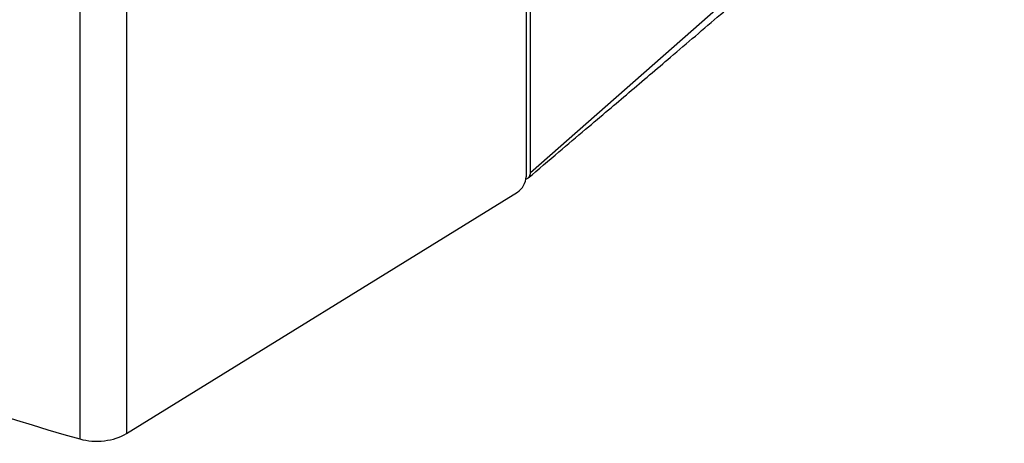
# Model space of a CAD drawing. Header units: millimetres. Extents: x 0 to 1737, y 0 to 594.
# Tile 10 of 45: x 715 to 767, y 177 to 199. Entities that reach past the tile are written whole.
import ezdxf

# ---------------------------------------------------------------- set-up
doc = ezdxf.new("R2010")
doc.units = ezdxf.units.MM

msp = doc.modelspace()

# ---------------------------------------------------------------- linework, layer by layer
at = {"color": 7, "linetype": 'Continuous', "lineweight": 25}
for p, q in [((741.824328, 446.597754), (741.824328, 191.149896)), ((742.06003, 191.375387), (742.06003, 446.644399)), ((718.440813, 435.712912), (718.440813, 177.410715)), ((720.890354, 435.882678), (720.890354, 177.695121)), ((742.06003, 191.375387), (766.880404, 213.222486)), ((720.890354, 177.695121), (741.369375, 190.343229))]:
    msp.add_line(p, q, dxfattribs=at)
msp.add_arc((740.795865, 191.198311), 1.029602, 303.8500426, 357.3047975, dxfattribs=at)
for centre, major_axis, start_param, end_param in [((760.680508, 228.321807), (93.816906, 2.940551), 3.589821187, 4.226736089), ((719.393645, 178.559153), (2.116296, 0.066332), 4.226736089, 5.479074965)]:
    msp.add_ellipse(centre, major_axis=major_axis, ratio=0.59707299, start_param=start_param, end_param=end_param, dxfattribs=at)
for points, knots in [([(741.934724, 191.084343), (742.472049, 191.540461), (743.482841, 192.398491), (744.881086, 193.583938), (746.103021, 194.620103), (747.219993, 195.567749), (748.304082, 196.488368), (749.464141, 197.474847), (750.701078, 198.528777), (751.984265, 199.625117), (753.175529, 200.646201), (754.164954, 201.497071), (754.933597, 202.159922), (755.530024, 202.675371), (756.122705, 203.188556), (756.821321, 203.794812), (757.708037, 204.566617), (758.849903, 205.564298), (760.248607, 206.792525), (761.90357, 208.255094), (763.746303, 209.894051), (765.04016, 211.055647), (765.717731, 211.663956)], [0, 0, 0, 0, 0.0647456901, 0.1217966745, 0.1709883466, 0.2155949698, 0.2608602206, 0.3068304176, 0.3618946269, 0.4178934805, 0.4707975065, 0.5151264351, 0.5459177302, 0.5703962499, 0.5922817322, 0.6217381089, 0.659340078, 0.7050462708, 0.7671207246, 0.8369976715, 0.9146384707, 1, 1, 1, 1]), ([(741.80926, 191.037939), (741.833559, 191.039883), (741.919177, 191.046732), (742.01967, 191.159183), (742.046577, 191.303322), (742.06003, 191.375387)], [0, 0, 0, 0, 0.165375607, 0.582706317, 1, 1, 1, 1])]:
    msp.add_open_spline(points, degree=3, knots=knots, dxfattribs=at)

doc.saveas('drawing.dxf')
